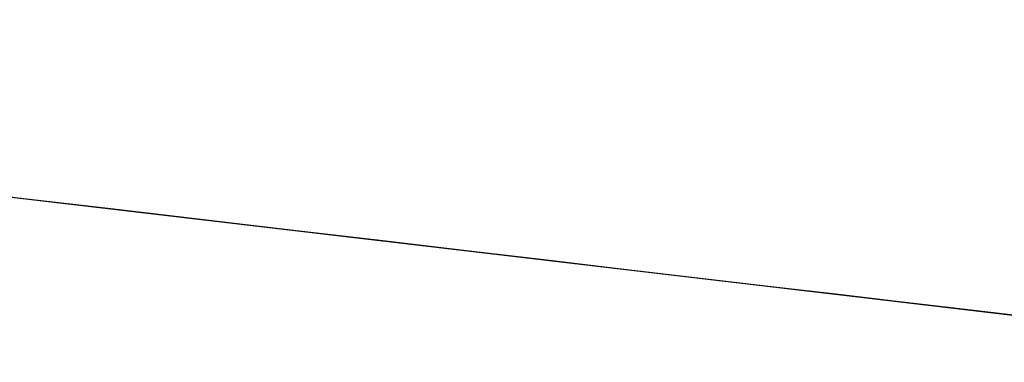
# Model space of a CAD drawing. Header units: millimetres. Extents: x -3.03 to 0.78, y -0.23 to 0.59.
# Tile 4 of 165: x 0.09011 to 0.10259, y -0.02418 to -0.01984. Entities that reach past the tile are written whole.
import ezdxf

# ---------------------------------------------------------------- set-up
doc = ezdxf.new("R2010")
doc.units = ezdxf.units.MM

msp = doc.modelspace()

# ---------------------------------------------------------------- linework, layer by layer
at = {"color": 7, "linetype": 'Continuous', "lineweight": 25}
msp.add_open_spline([(0.1077553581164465, -0.0241808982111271), (0.1077553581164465, -0.0241808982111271), (0.107755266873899, -0.0241808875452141), (0.107755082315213, -0.0241808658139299), (-0.4840290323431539, 0.0455001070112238), (0.1077553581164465, -0.0241808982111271), (0.1077553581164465, -0.0241808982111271)], degree=3, knots=[0, 0, 0, 0, 3.7424191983e-06, 3.7424191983e-06, 3.7424191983e-06, 4.0201166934e-06, 4.0201166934e-06, 4.0201166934e-06, 4.0201166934e-06], dxfattribs=at)

doc.saveas('drawing.dxf')
